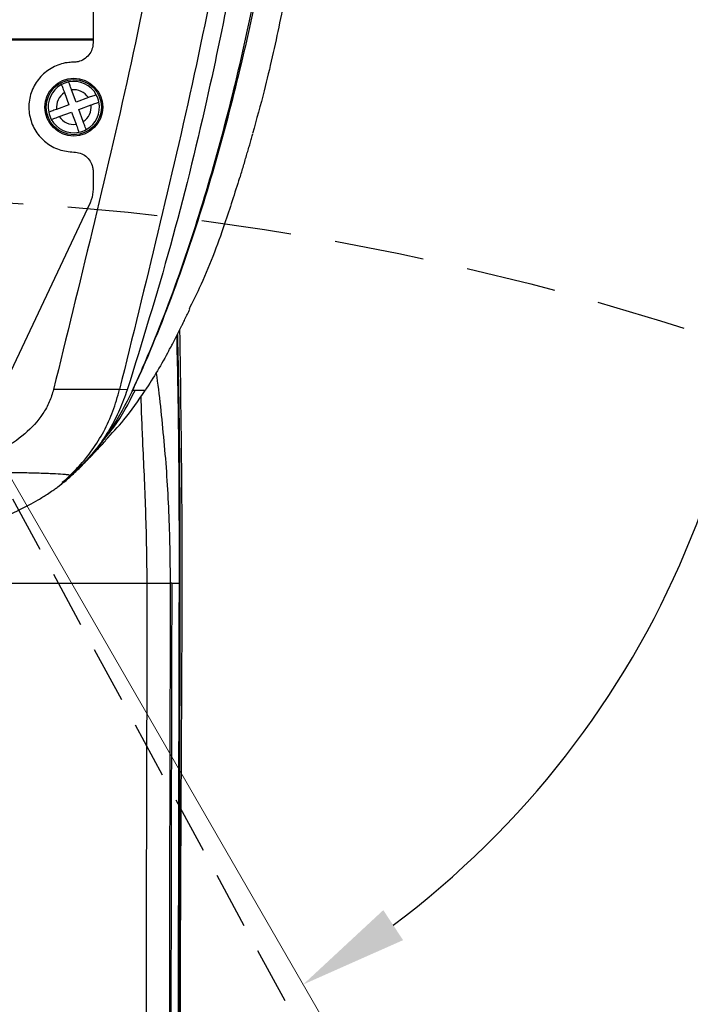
# Model space of a CAD drawing. Header units: millimetres. Extents: x 559 to 1365, y 424 to 1103.
# Tile 79 of 85: x 1169 to 1183, y 989 to 1011. Entities that reach past the tile are written whole.
import ezdxf

# ---------------------------------------------------------------- set-up
doc = ezdxf.new("R2010")
doc.units = ezdxf.units.MM
doc.linetypes.add('ACISOTGL', pattern=[3, 2, -1])
doc.linetypes.add('HIDDEN', pattern=[1.905, 1.27, -0.635])
doc.layers.add('C1角度', color=7, linetype='Continuous')
doc.layers.add('虚线层', color=7, linetype='HIDDEN', lineweight=25)

msp = doc.modelspace()

# ---------------------------------------------------------------- linework, layer by layer
at = {"color": 7, "linetype": 'Continuous', "lineweight": 25}
for p, q in [((1170.1794, 1018.3804), (1170.1794, 1010.5068)), ((1170.1794, 1010.5885), (1159.3228, 1010.5885)), ((1170.1794, 1010.568), (1159.3228, 1010.568)), ((1169.8016, 1009.1884), (1169.7013, 1009.4608)), ((1169.5404, 1009.4016), (1169.6408, 1009.1291)), ((1170.0741, 1009.2887), (1169.8016, 1009.1884)), ((1169.6408, 1009.1291), (1169.3683, 1009.0288)), ((1169.8609, 1009.0275), (1170.1333, 1009.1279)), ((1169.9612, 1008.7551), (1169.8609, 1009.0275)), ((1169.4276, 1008.8679), (1169.7, 1008.9683)), ((1169.7, 1008.9683), (1169.8004, 1008.6958)), ((1170.1794, 1007.6498), (1170.1794, 1007.2549)), ((1170.1114, 1006.9508), (1168.3478, 1003.203)), ((1170.9391, 1002.7884), (1170.7692, 1002.796)), ((1169.4316, 1000.6548), (1169.6649, 1000.8845)), ((1172.0999, 998.4854), (1172.1, 998.6306)), ((1172.1124, 998.6309), (1172.1123, 998.4856)), ((1171.9107, 998.4854), (1171.8964, 998.4854)), ((1171.9306, 998.4854), (1171.9107, 998.4854)), ((1172.0999, 998.4854), (1172.1123, 998.4856))]:
    msp.add_line(p, q, dxfattribs=at)
at = {"color": 7, "linetype": 'Continuous', "lineweight": 18}
msp.add_line((1164.7511, 1007.0564), (1204.6937, 937.8738), dxfattribs=at)
at = {"color": 7, "linetype": 'HIDDEN', "lineweight": 25}
msp.add_line((1164.7511, 1007.0564), (1190.2094, 960.1679), dxfattribs=at)
at = {"color": 7, "linetype": 'Continuous', "lineweight": 25}
for radius in [0.6428, 0.6143]:
    msp.add_circle((1169.7508, 1009.0783), radius, dxfattribs=at)
at = {"color": 7, "linetype": 'Continuous', "lineweight": 18}
for radius, start, end in [(123.0653, 318, 222), (114.28, 316.394071, 223.605929)]:
    msp.add_arc((1164.7511, 946.3451), radius, start, end, dxfattribs=at)
at = {"color": 7, "linetype": 'Continuous', "lineweight": 25}
for centre, radius, start, end in [((1169.7508, 1009.0783), 0.5714, 118.84773, 191.59388), ((1169.7508, 1009.0783), 0.5714, 101.59388, 118.84773), ((1169.7508, 1009.0783), 0.5714, 28.84773, 101.59388), ((1169.7508, 1009.0783), 0.3857, 33.06039, 97.38121), ((1169.7508, 1009.0783), 0.3857, 123.06039, 187.38121), ((1169.7508, 1009.0783), 0.5714, 11.59388, 28.84773), ((1169.7508, 1009.0783), 0.3857, 303.06039, 7.38121), ((1169.7508, 1009.0783), 0.5714, 298.84773, 11.59388), ((1169.7508, 1009.0783), 0.5714, 191.59388, 208.84773), ((1169.7508, 1009.0783), 0.5714, 208.84773, 281.59388), ((1169.7508, 1009.0783), 0.3857, 213.06039, 277.38121), ((1169.7508, 1009.0783), 0.5714, 281.59388, 298.84773), ((1172.0993, 998.916), 0.2854, 270.15232, 272.62832)]:
    msp.add_arc(centre, radius, start, end, dxfattribs=at)
for points, knots in [([(1175.0986, 1046.8507), (1175.2044, 1045.4372), (1175.4202, 1042.553), (1175.6511, 1038.1931), (1175.8051, 1033.7752), (1175.8592, 1029.3593), (1175.8047, 1025.4989), (1175.671, 1022.196), (1175.4938, 1019.4514), (1175.24, 1016.7206), (1174.9428, 1014.3959), (1174.6317, 1012.4756), (1174.3374, 1010.9526), (1174.0431, 1009.6213), (1173.8165, 1008.8064), (1173.7281, 1008.4886)], [0, 0, 0, 0, 0.1103126, 0.2250927, 0.3397736, 0.4543371, 0.5687634, 0.6402055, 0.7115838, 0.7827923, 0.8536156, 0.8939393, 0.9341735, 0.9743309, 1, 1, 1, 1]), ([(1175.0746, 1032.9398), (1175.0747, 1031.8808), (1175.0747, 1029.7869), (1174.9806, 1026.6528), (1174.7819, 1023.5679), (1174.5022, 1020.525), (1174.1707, 1017.581), (1173.7676, 1014.7298), (1173.2912, 1011.9643), (1172.6848, 1009.0499), (1171.9284, 1005.9807), (1171.2698, 1003.8557), (1170.9391, 1002.7884)], [0, 0, 0, 0, 0.1052926, 0.2081944, 0.3092619, 0.4089719, 0.5077321, 0.5993841, 0.6908261, 0.7823407, 0.8906775, 1, 1, 1, 1]), ([(1171.0428, 1002.7449), (1171.0428, 1002.7449), (1171.0456, 1002.751), (1171.0681, 1002.7998), (1171.1695, 1003.0191), (1171.567, 1003.916), (1172.1671, 1005.4843), (1172.8374, 1007.6152), (1173.4009, 1009.7735), (1173.8745, 1011.9534), (1174.3519, 1014.5555), (1174.7626, 1017.3024), (1175.0947, 1020.1919), (1175.3141, 1022.8072), (1175.4746, 1025.7907), (1175.5547, 1029.1416), (1175.5359, 1031.6085), (1175.5265, 1032.8419)], [0, 0, 0, 0, 0.0000003, 0.0006716, 0.0052645, 0.0235709, 0.0965222, 0.1690528, 0.2416601, 0.3143139, 0.3869081, 0.5001109, 0.5857127, 0.6713385, 0.7569426, 0.8784755, 1, 1, 1, 1]), ([(1175.5871, 1032.8061), (1175.5971, 1031.5743), (1175.6171, 1029.1105), (1175.5371, 1025.7635), (1175.3767, 1022.7823), (1175.1535, 1020.169), (1174.8133, 1017.2826), (1174.3922, 1014.5393), (1173.905, 1011.9405), (1173.4229, 1009.7635), (1172.8513, 1007.6082), (1172.1732, 1005.4804), (1171.5691, 1003.9146), (1171.1708, 1003.0211), (1171.0736, 1002.8109), (1171.055, 1002.7709), (1171.055, 1002.7709)], [0, 0, 0, 0, 0.12151959, 0.24304547, 0.3287493, 0.41447447, 0.50017552, 0.61351594, 0.68621261, 0.75896796, 0.83167806, 0.90431295, 0.97735466, 0.99567962, 0.99999972, 1, 1, 1, 1]), ([(1173.0409, 1024.1381), (1172.9368, 1022.9395), (1172.7285, 1020.5416), (1172.2847, 1016.9563), (1171.7129, 1013.3863), (1170.9956, 1009.8392), (1170.162, 1006.3151), (1169.5869, 1003.9693), (1169.2992, 1002.7959)], [0, 0, 0, 0, 0.1664094, 0.332919, 0.4995292, 0.6662439, 0.8330683, 1, 1, 1, 1]), ([(1174.4649, 1024.0246), (1174.3616, 1022.8339), (1174.1549, 1020.4508), (1173.7165, 1016.8863), (1173.1543, 1013.3345), (1172.4498, 1009.8039), (1171.6282, 1006.2963), (1171.0556, 1003.9628), (1170.7692, 1002.7959)], [0, 0, 0, 0, 0.1662504, 0.3327254, 0.4993802, 0.6661725, 0.8330617, 1, 1, 1, 1]), ([(1170.1794, 1010.5068), (1170.1746, 1010.4586), (1170.1651, 1010.3622), (1170.0912, 1010.2337), (1169.9823, 1010.1368), (1169.8618, 1010.0856), (1169.7823, 1010.0803), (1169.7508, 1010.0783)], [0, 0, 0, 0, 0.2149288, 0.4298623, 0.644669, 0.85927, 1, 1, 1, 1]), ([(1169.7508, 1010.0783), (1169.7142, 1010.077), (1169.5659, 1010.072), (1169.3103, 1009.9966), (1169.0314, 1009.8002), (1168.8331, 1009.5213), (1168.7382, 1009.1927), (1168.7574, 1008.851), (1168.8888, 1008.5343), (1169.1175, 1008.2812), (1169.4164, 1008.1108), (1169.6399, 1008.0891), (1169.7508, 1008.0784)], [0, 0, 0, 0, 0.03507213, 0.14229853, 0.24952115, 0.35680959, 0.46419924, 0.5716767, 0.67919029, 0.78667689, 0.89408986, 1, 1, 1, 1]), ([(1169.4751, 1009.5788), (1169.4758, 1009.5769), (1169.4772, 1009.5731), (1169.4882, 1009.5433), (1169.5044, 1009.4993), (1169.5228, 1009.4493), (1169.5352, 1009.4156), (1169.5404, 1009.4016)], [0, 0, 0, 0, 0.2107913, 0.4215548, 0.6331395, 0.8470168, 1, 1, 1, 1]), ([(1169.7013, 1009.4608), (1169.6938, 1009.4811), (1169.6789, 1009.5216), (1169.6591, 1009.5753), (1169.6444, 1009.6152), (1169.637, 1009.6354), (1169.6363, 1009.6373), (1169.636, 1009.6381)], [0, 0, 0, 0, 0.2198469, 0.4398429, 0.6562811, 0.8693721, 1, 1, 1, 1]), ([(1170.2513, 1009.354), (1170.2494, 1009.3533), (1170.2456, 1009.3519), (1170.2157, 1009.3409), (1170.1718, 1009.3247), (1170.1218, 1009.3063), (1170.0881, 1009.2939), (1170.0741, 1009.2887)], [0, 0, 0, 0, 0.2107913, 0.4215548, 0.6331395, 0.8470168, 1, 1, 1, 1]), ([(1169.3683, 1009.0288), (1169.3481, 1009.0213), (1169.3076, 1009.0064), (1169.2538, 1008.9866), (1169.214, 1008.9719), (1169.1938, 1008.9645), (1169.1918, 1008.9638), (1169.1911, 1008.9635)], [0, 0, 0, 0, 0.2198469, 0.4398429, 0.6562811, 0.8693721, 1, 1, 1, 1]), ([(1170.1333, 1009.1279), (1170.1536, 1009.1353), (1170.1941, 1009.1503), (1170.2478, 1009.17), (1170.2877, 1009.1847), (1170.3078, 1009.1922), (1170.3098, 1009.1929), (1170.3106, 1009.1932)], [0, 0, 0, 0, 0.2198469, 0.4398429, 0.6562811, 0.8693721, 1, 1, 1, 1]), ([(1169.2503, 1008.8026), (1169.2522, 1008.8033), (1169.2561, 1008.8047), (1169.2859, 1008.8157), (1169.3299, 1008.8319), (1169.3798, 1008.8503), (1169.4135, 1008.8627), (1169.4276, 1008.8679)], [0, 0, 0, 0, 0.2107913, 0.4215548, 0.6331395, 0.8470168, 1, 1, 1, 1]), ([(1169.8004, 1008.6958), (1169.8078, 1008.6756), (1169.8227, 1008.6351), (1169.8425, 1008.5813), (1169.8572, 1008.5415), (1169.8647, 1008.5213), (1169.8654, 1008.5193), (1169.8657, 1008.5186)], [0, 0, 0, 0, 0.2198469, 0.4398429, 0.6562811, 0.8693721, 1, 1, 1, 1]), ([(1170.0265, 1008.5778), (1170.0258, 1008.5797), (1170.0244, 1008.5836), (1170.0134, 1008.6134), (1169.9972, 1008.6574), (1169.9788, 1008.7073), (1169.9664, 1008.741), (1169.9612, 1008.7551)], [0, 0, 0, 0, 0.2107913, 0.4215548, 0.6331395, 0.8470168, 1, 1, 1, 1]), ([(1173.4465, 1007.5027), (1173.4599, 1007.5461), (1173.4836, 1007.6233), (1173.5222, 1007.7541), (1173.5558, 1007.8694), (1173.5833, 1007.9636), (1173.6024, 1008.0293), (1173.6214, 1008.0942), (1173.6478, 1008.1837), (1173.6782, 1008.2869), (1173.71, 1008.3951), (1173.7264, 1008.4535), (1173.7357, 1008.4865)], [0, 0, 0, 0, 0.1855781, 0.3290955, 0.4334571, 0.4740342, 0.5100658, 0.5454367, 0.5842412, 0.6831828, 0.8205015, 1, 1, 1, 1]), ([(1169.7508, 1008.0784), (1169.799, 1008.0736), (1169.8953, 1008.0642), (1170.0237, 1007.9904), (1170.1206, 1007.8817), (1170.172, 1007.7612), (1170.1773, 1007.6815), (1170.1794, 1007.6498)], [0, 0, 0, 0, 0.2144956, 0.4289873, 0.6435852, 0.8583591, 1, 1, 1, 1]), ([(1173.4381, 1007.5054), (1173.3303, 1007.164), (1173.0676, 1006.3326), (1172.6983, 1005.3514), (1172.3919, 1004.7357), (1172.3145, 1004.5803)], [0, 0, 0, 0, 0.342465, 0.8340393, 1, 1, 1, 1]), ([(1170.1794, 1007.2549), (1170.1724, 1007.1742), (1170.1633, 1007.069), (1170.1212, 1006.9731), (1170.1114, 1006.9508)], [0, 0, 0, 0, 0.7666738, 1, 1, 1, 1]), ([(1171.8676, 1003.6627), (1171.8874, 1003.6993), (1171.9227, 1003.7645), (1171.9823, 1003.8783), (1172.0354, 1003.9816), (1172.079, 1004.0676), (1172.1097, 1004.1285), (1172.1403, 1004.1894), (1172.1828, 1004.2746), (1172.2329, 1004.3759), (1172.2865, 1004.4858), (1172.3158, 1004.5477), (1172.3323, 1004.5826)], [0, 0, 0, 0, 0.18168189, 0.32252728, 0.42553095, 0.46607751, 0.50258909, 0.53888837, 0.57887051, 0.68022295, 0.81943476, 1, 1, 1, 1]), ([(1174.2729, 945.4283), (1174.2911, 945.7935), (1174.3274, 946.5257), (1174.2105, 947.6236), (1174.0344, 948.7129), (1173.7693, 950.1648), (1173.4898, 951.9896), (1173.1245, 954.9033), (1172.8022, 958.5461), (1172.4929, 963.826), (1172.2687, 970.0247), (1172.1513, 977.1393), (1172.1223, 983.7114), (1172.1202, 989.6778), (1172.1471, 995.0383), (1172.1774, 999.8354), (1172.1302, 1002.8657), (1172.1105, 1004.1301)], [0, 0, 0, 0, 0.0186261, 0.0373397, 0.0561586, 0.0749288, 0.1126187, 0.1503092, 0.2247024, 0.2991063, 0.420078, 0.5410675, 0.6620564, 0.7553142, 0.845408, 0.9355012, 1, 1, 1, 1]), ([(1171.8676, 1003.6627), (1171.7833, 1003.5115), (1171.6147, 1003.2092), (1171.429, 1002.917), (1171.3361, 1002.7709)], [0, 0, 0, 0, 0.5000232, 1, 1, 1, 1]), ([(1171.5801, 1003.163), (1171.5801, 1003.1628), (1171.6222, 1002.927), (1171.6767, 1002.4157), (1171.7834, 1001.3915), (1171.8752, 1000.0743), (1171.8893, 999.0157), (1171.8964, 998.4854)], [0, 0, 0, 0, 0.0001266, 0.1645569, 0.3305769, 0.6646259, 1, 1, 1, 1]), ([(1170.7692, 1002.7959), (1170.7639, 1002.796), (1170.7532, 1002.7962), (1170.6898, 1002.7964), (1170.5266, 1002.7966), (1170.2114, 1002.7964), (1169.8509, 1002.7962), (1169.5416, 1002.796), (1169.38, 1002.796), (1169.2992, 1002.7959)], [0, 0, 0, 0, 0.06240753, 0.12509119, 0.25002595, 0.49977911, 0.74980846, 0.87495882, 1, 1, 1, 1]), ([(1170.9391, 1002.7884), (1170.8854, 1002.6385), (1170.7781, 1002.3388), (1170.5573, 1001.9141), (1170.2925, 1001.5167), (1169.9307, 1001.0796), (1169.6204, 1000.8156), (1169.4316, 1000.6548)], [0, 0, 0, 0, 0.1800572, 0.3600343, 0.5400006, 0.7199779, 1, 1, 1, 1]), ([(1169.665, 1000.8845), (1169.731, 1000.9498), (1169.9096, 1001.1268), (1170.1696, 1001.4495), (1170.4265, 1001.8618), (1170.634, 1002.313), (1170.7238, 1002.6339), (1170.7692, 1002.7959)], [0, 0, 0, 0, 0.1244879, 0.3370048, 0.553676, 0.7746532, 1, 1, 1, 1]), ([(1170.4585, 1001.6678), (1170.5974, 1001.8164), (1170.9193, 1002.1604), (1171.1851, 1002.5497), (1171.3361, 1002.7709)], [0, 0, 0, 0, 0.4317692, 1, 1, 1, 1]), ([(1171.055, 1002.7709), (1171.053, 1002.7665), (1171.0489, 1002.7579), (1171.0448, 1002.7492), (1171.0428, 1002.7449)], [0, 0, 0, 0, 0.5000501, 1, 1, 1, 1]), ([(1171.1139, 1002.7709), (1171.1033, 1002.7709), (1171.0842, 1002.7709), (1171.064, 1002.7709), (1171.055, 1002.7709)], [0, 0, 0, 0, 0.55502737, 1, 1, 1, 1]), ([(1171.3361, 1002.7709), (1171.3345, 1002.7709), (1171.3311, 1002.7709), (1171.3063, 1002.7709), (1171.2705, 1002.7709), (1171.2254, 1002.7709), (1171.1748, 1002.7709), (1171.1345, 1002.7709), (1171.1139, 1002.7709)], [0, 0, 0, 0, 0.1566931, 0.3271368, 0.511339, 0.6657253, 0.8286116, 1, 1, 1, 1]), ([(1171.3841, 998.4854), (1171.3772, 999.0008), (1171.3634, 1000.026), (1171.3034, 1001.2383), (1171.2646, 1002.1098), (1171.2534, 1002.4739), (1171.248, 1002.6495)], [0, 0, 0, 0, 0.369871, 0.7356925, 0.8724706, 1, 1, 1, 1]), ([(1169.4008, 1000.6348), (1169.4181, 1000.6475), (1169.527, 1000.7273), (1169.6942, 1000.8748), (1169.8974, 1001.0668), (1170.062, 1001.2434), (1170.1948, 1001.3991), (1170.3006, 1001.5326), (1170.3476, 1001.5948), (1170.3719, 1001.6268)], [0, 0, 0, 0, 0.0290094, 0.1821218, 0.3350306, 0.4906488, 0.6517355, 0.8207957, 1, 1, 1, 1]), ([(1169.4946, 1000.7207), (1169.5281, 1000.7484), (1169.5935, 1000.8025), (1169.6881, 1000.8852), (1169.7731, 1000.9619), (1169.8426, 1001.0264), (1169.897, 1001.0778), (1169.9473, 1001.126), (1169.9898, 1001.1675), (1170.0379, 1001.2151), (1170.0922, 1001.2699), (1170.1521, 1001.3314), (1170.2137, 1001.3958), (1170.2765, 1001.4623), (1170.3397, 1001.5299), (1170.4028, 1001.5977), (1170.4434, 1001.6409), (1170.4641, 1001.6628)], [0, 0, 0, 0, 0.0711059, 0.1387914, 0.1961553, 0.2436981, 0.2744412, 0.2999745, 0.3299016, 0.3679749, 0.4290024, 0.5022013, 0.5863541, 0.6800092, 0.781483, 0.8888612, 1, 1, 1, 1]), ([(1167.2443, 1000.9598), (1167.3527, 1000.9596), (1167.7006, 1000.959), (1168.1751, 1000.9544), (1168.6611, 1000.9467), (1169.0204, 1000.9378), (1169.3316, 1000.9261), (1169.5412, 1000.9125), (1169.6584, 1000.8983), (1169.6627, 1000.8893), (1169.665, 1000.8845)], [0, 0, 0, 0, 0.1135125, 0.3643261, 0.4997656, 0.6349829, 0.7622356, 0.8668022, 0.9300537, 1, 1, 1, 1]), ([(1169.1634, 1000.4702), (1169.2052, 1000.4972), (1169.2737, 1000.5415), (1169.3624, 1000.603), (1169.4085, 1000.6376), (1169.4316, 1000.6548)], [0, 0, 0, 0, 0.43921896, 0.71960445, 1, 1, 1, 1]), ([(1167.2367, 999.6044), (1167.2877, 999.6202), (1167.498, 999.6851), (1167.9298, 999.8501), (1168.4781, 1000.0799), (1168.9057, 1000.3036), (1169.0972, 1000.4274), (1169.1634, 1000.4702)], [0, 0, 0, 0, 0.0553372, 0.2279425, 0.5738959, 0.8525953, 1, 1, 1, 1]), ([(1173.5412, 945.5063), (1173.5607, 945.7979), (1173.5992, 946.3765), (1173.5215, 947.2383), (1173.3853, 948.1123), (1173.2248, 949.0079), (1173.0734, 949.8768), (1172.9064, 950.8872), (1172.7413, 951.9994), (1172.5731, 953.2903), (1172.4548, 954.322), (1172.3688, 955.1407), (1172.3104, 955.729), (1172.2539, 956.3304), (1172.1994, 956.9448), (1172.1469, 957.5722), (1172.0975, 958.1975), (1172.0326, 959.0698), (1171.9553, 960.2077), (1171.8583, 961.8274), (1171.7615, 963.7171), (1171.6689, 965.8958), (1171.589, 968.1998), (1171.524, 970.5454), (1171.4744, 972.8297), (1171.4369, 975.0461), (1171.4088, 977.2231), (1171.3885, 979.3944), (1171.3748, 981.567), (1171.3666, 983.7252), (1171.3631, 985.8511), (1171.3634, 987.7344), (1171.3653, 989.4448), (1171.3681, 991.0151), (1171.3719, 992.5741), (1171.3757, 994.092), (1171.38, 995.5858), (1171.3833, 997.0538), (1171.3841, 998.0218), (1171.3845, 998.4854)], [0, 0, 0, 0, 0.0164904, 0.0327165, 0.0487399, 0.0664969, 0.0841314, 0.0985891, 0.1243692, 0.1476663, 0.1721521, 0.1830464, 0.1941814, 0.2055574, 0.2171748, 0.2290339, 0.2411349, 0.2526175, 0.2784573, 0.3055755, 0.3442987, 0.3853679, 0.4287859, 0.4745552, 0.5179461, 0.5578839, 0.599799, 0.6409604, 0.6805695, 0.7225597, 0.7629004, 0.8006837, 0.8289699, 0.8595421, 0.8894078, 0.9170559, 0.9453052, 0.9738096, 1, 1, 1, 1]), ([(1171.3841, 998.4857), (1171.4575, 998.4857), (1171.5672, 998.4856), (1171.7012, 998.4855), (1171.7857, 998.4854), (1171.8448, 998.4854), (1171.8911, 998.4854), (1171.8943, 998.4854), (1171.8964, 998.4854)], [0, 0, 0, 0, 0.25390006, 0.37948668, 0.49999563, 0.62060651, 0.74638622, 1, 1, 1, 1]), ([(1171.8968, 998.4854), (1171.8893, 995.5364), (1171.8742, 989.6402), (1171.8757, 980.7984), (1171.9618, 973.2572), (1172.128, 967.017), (1172.337, 962.0783), (1172.6224, 957.7089), (1172.9879, 953.9142), (1173.3209, 951.4293), (1173.6099, 949.6882), (1173.7901, 948.672), (1173.9672, 947.635), (1174.0968, 946.5569), (1174.0537, 945.8233), (1174.0318, 945.4515)], [0, 0, 0, 0, 0.166461, 0.3328207, 0.4990832, 0.5921449, 0.6851739, 0.7780954, 0.8392717, 0.9003461, 0.9195772, 0.9389236, 0.9586025, 0.9790175, 1, 1, 1, 1]), ([(1171.9306, 998.4854), (1171.9236, 995.6319), (1171.9095, 989.8952), (1171.9083, 981.2507), (1171.9874, 973.7745), (1172.1456, 967.4928), (1172.3515, 962.4264), (1172.637, 957.9302), (1173.0076, 954.0126), (1173.3498, 951.4417), (1173.6489, 949.6412), (1173.8336, 948.6004), (1174.0089, 947.5588), (1174.1261, 946.5049), (1174.0829, 945.8007), (1174.0613, 945.4487)], [0, 0, 0, 0, 0.1610687, 0.3238139, 0.4879379, 0.5830742, 0.6784954, 0.7741323, 0.8373382, 0.900586, 0.9204713, 0.9403584, 0.9602459, 0.9801263, 1, 1, 1, 1]), ([(1171.9306, 998.4854), (1171.9451, 998.4854), (1171.9716, 998.4854), (1172.0599, 998.4854), (1172.0999, 998.4854)], [0, 0, 0, 0, 0.5462247, 1, 1, 1, 1]), ([(1174.2294, 945.4372), (1174.2294, 945.4372), (1174.2647, 945.8019), (1174.275, 946.5393), (1174.1674, 947.6381), (1173.8455, 949.5338), (1173.4197, 952.2414), (1173.0173, 955.7793), (1172.7161, 959.3288), (1172.5028, 962.8863), (1172.3548, 966.4467), (1172.2212, 970.9855), (1172.1203, 976.5028), (1172.0769, 982.9993), (1172.08, 990.3269), (1172.0926, 995.4889), (1172.0999, 998.4854)], [0, 0, 0, 0, 0.0000002, 0.0206774, 0.0414604, 0.0622429, 0.129173, 0.1961305, 0.2631413, 0.3301943, 0.3972494, 0.4642445, 0.5864548, 0.7086712, 0.8308872, 1, 1, 1, 1]), ([(1172.1123, 998.4856), (1172.1044, 995.0567), (1172.0885, 988.1988), (1172.1005, 978.7057), (1172.2193, 971.4553), (1172.3667, 966.4473), (1172.5143, 962.8871), (1172.7271, 959.3298), (1173.028, 955.7806), (1173.4293, 952.2431), (1173.8577, 949.535), (1174.1762, 947.6395), (1174.2953, 946.5389), (1174.2602, 945.8035), (1174.2428, 945.4367)], [0, 0, 0, 0, 0.1935175, 0.3870311, 0.535746, 0.602735, 0.6697842, 0.7368312, 0.8038358, 0.8707869, 0.9377105, 0.9585088, 0.9793073, 1, 1, 1, 1])]:
    msp.add_open_spline(points, degree=3, knots=knots, dxfattribs=at)
at = {"color": 8, "linetype": 'Continuous', "lineweight": 25}
for points, knots in [([(1172.1, 998.6306), (1172.1001, 998.9197), (1172.1003, 999.5012), (1172.0975, 1000.3075), (1172.0929, 1001.0431), (1172.0867, 1001.7115), (1172.0784, 1002.3626), (1172.0654, 1003.1512), (1172.0522, 1003.6695), (1172.0439, 1003.9986)], [0, 0, 0, 0, 0.148503, 0.2986702, 0.4184993, 0.5383272, 0.6618267, 0.785325, 1, 1, 1, 1]), ([(1172.0545, 1004.0193), (1172.0581, 1003.8837), (1172.0661, 1003.5787), (1172.0771, 1003.0526), (1172.0875, 1002.4484), (1172.0963, 1001.7931), (1172.1032, 1001.1082), (1172.1085, 1000.3493), (1172.112, 999.5216), (1172.1122, 998.9289), (1172.1124, 998.6309)], [0, 0, 0, 0, 0.0896304, 0.2015889, 0.323413, 0.4452356, 0.5706651, 0.6960938, 0.8471964, 1, 1, 1, 1]), ([(1169.2992, 1002.7959), (1169.2711, 1002.7022), (1169.2145, 1002.5133), (1169.0169, 1002.1644), (1168.6672, 1001.7845), (1168.1404, 1001.4368), (1167.6644, 1001.2082), (1167.3609, 1001.1188), (1167.2662, 1001.0909)], [0, 0, 0, 0, 0.10577148, 0.21293279, 0.43140147, 0.65760098, 0.89321209, 1, 1, 1, 1]), ([(1171.0428, 1002.7449), (1170.8993, 1002.4652), (1170.6125, 1001.9058), (1170.0951, 1001.2755), (1169.7099, 1000.891), (1169.5276, 1000.7522), (1169.4915, 1000.7247)], [0, 0, 0, 0, 0.3662087, 0.7324405, 0.9470431, 1, 1, 1, 1]), ([(1170.3715, 1001.6263), (1170.4644, 1001.7357), (1170.7602, 1002.0839), (1170.97, 1002.4914), (1171.1139, 1002.7709)], [0, 0, 0, 0, 0.3141556, 1, 1, 1, 1]), ([(1167.2248, 998.4854), (1167.5073, 998.4854), (1168.8971, 998.4854), (1170.2814, 998.4854), (1171.3843, 998.4854)], [0, 0, 0, 0, 0.2032763, 1, 1, 1, 1])]:
    msp.add_open_spline(points, degree=3, knots=knots, dxfattribs=at)
at = {"layer": 'C1角度', "color": 7}
msp.add_arc((1164.7511, 1007.0564), 20.2065, 306.80923, 7.40663, dxfattribs=at)
msp.add_solid([(1176.6376, 991.2123), (1177.0781, 990.5444), (1174.8543, 989.557)], dxfattribs=at)
at = {"layer": '虚线层', "color": 7, "linetype": 'ACISOTGL'}
for centre, radius in [((1164.7511, 1007.0564), 53.5688), ((1164.7511, 946.3451), 60.7112)]:
    msp.add_circle(centre, radius, dxfattribs=at)

doc.saveas('drawing.dxf')
